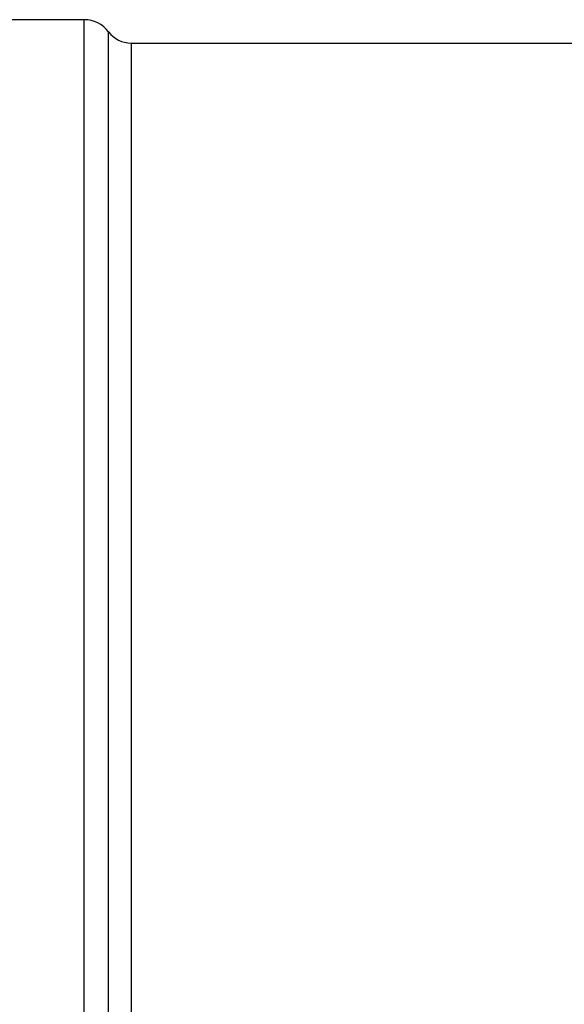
# Model space of a CAD drawing. Header units: millimetres. Extents: x 0 to 297, y 0 to 210.
# Tile 6 of 256: x 139.9 to 142.81, y 91.77 to 97.03. Entities that reach past the tile are written whole.
import ezdxf

# ---------------------------------------------------------------- set-up
doc = ezdxf.new("R2010")
doc.units = ezdxf.units.MM
doc.header["$LTSCALE"] = 16.335
doc.layers.get('0').update_dxf_attribs({"linetype": 'CONTINUOUS'})
doc.layers.add('AXES_REF', color=7, linetype='CONTINUOUS')

msp = doc.modelspace()

# ---------------------------------------------------------------- linework, layer by layer
at = {"color": 7, "linetype": 'Continuous'}
msp.add_line((140.4958, 96.9015), (153.4958, 96.9015), dxfattribs=at)
at = {"layer": 'AXES_REF', "color": 7, "linetype": 'Continuous'}
msp.add_line((140.2458, 97.0265), (138.7458, 97.0265), dxfattribs=at)
at = {"layer": 'AXES_REF', "color": 9, "linetype": 'Continuous'}
for p, q in [((140.2458, 87.2065), (140.2458, 97.0265)), ((140.3758, 87.2715), (140.3758, 96.9615)), ((140.4958, 96.9015), (140.4958, 87.3315))]:
    msp.add_line(p, q, dxfattribs=at)
at = {"layer": 'AXES_REF', "color": 7, "linetype": 'Continuous'}
for centre, radius, start, end in [((140.2458, 96.864), 0.1625, 36.8699, 90), ((140.4958, 97.0515), 0.15, 216.8699, 270)]:
    msp.add_arc(centre, radius, start, end, dxfattribs=at)

doc.saveas('drawing.dxf')
